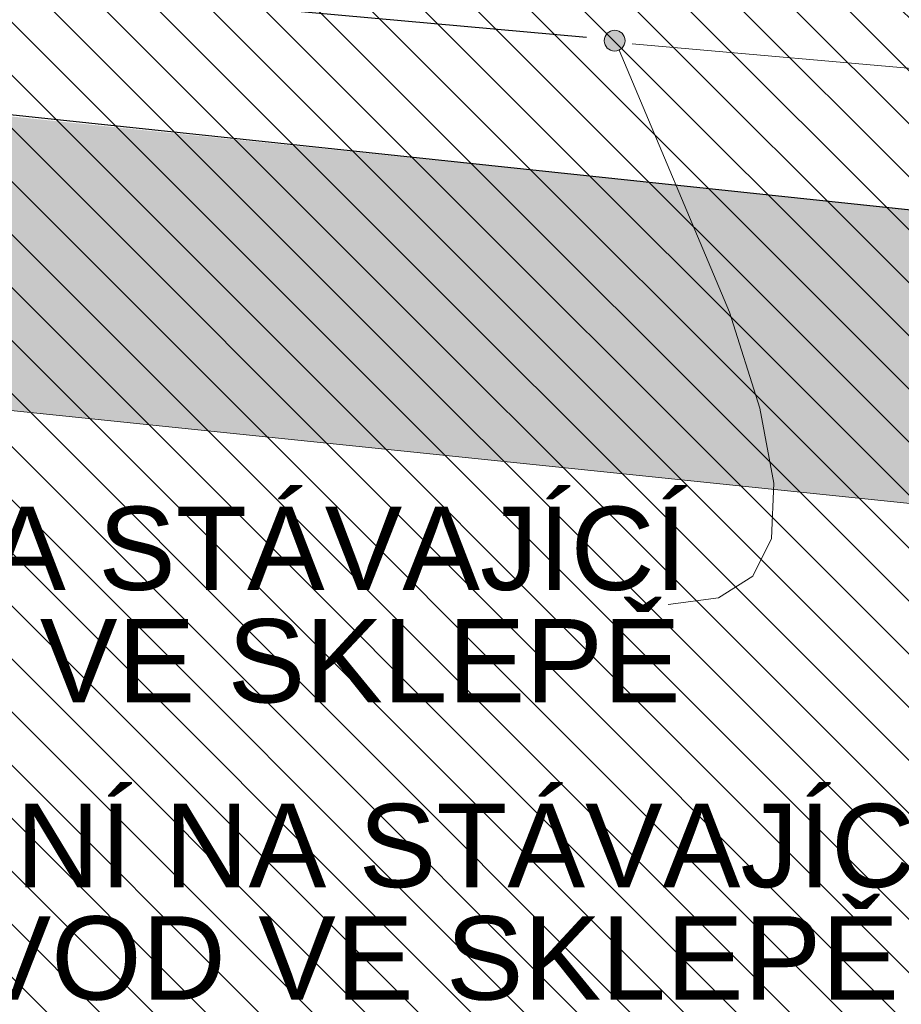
# Model space of a CAD drawing. Header units: millimetres. Extents: x -40276 to 214973, y -147941 to 35228.
# Tile 190 of 256: x -3863 to -1747, y 6171 to 8533. Entities that reach past the tile are written whole.
import ezdxf

# ---------------------------------------------------------------- set-up
doc = ezdxf.new("R2010")
doc.units = ezdxf.units.MM
doc.header["$MEASUREMENT"] = 0
for name, color, linetype in [('1._POHLED ZÁPADNÍ_2_0_plochy', 7, 'Continuous'), ('1._POHLED ZÁPADNÍ_2_2D prvky - obecné', 7, 'Continuous'), ('1._POHLED ZÁPADNÍ_2_Anotace - SP', 7, 'Continuous'), ('1._POHLED ZÁPADNÍ_2_Nové_TZB - kanalizace', 7, 'Continuous'), ('1._POHLED ZÁPADNÍ_2_TZB - kanalizace', 7, 'Continuous'), ('1._POHLED ZÁPADNÍ_2_Výplně – Řezové', 7, 'Continuous')]:
    doc.layers.add(name, color=color, linetype=linetype)
doc.styles.add('GENEROVANÝ_STYL_1', font='txt')
doc.linetypes.add('kanalizace - splašková', pattern='A,0,[9,C.3 Koordinační situační výkres1.Shx,S=0.146825,R=0,X=-0.001,Y=0],-21,0', length=21)

msp = doc.modelspace()

# ---------------------------------------------------------------- hatches: boundary and pattern name
at = {"layer": '1._POHLED ZÁPADNÍ_2_0_plochy', "linetype": 'Continuous', "lineweight": 20, "true_color": 0xffaaaa}
h = msp.add_hatch(dxfattribs=at)
h.set_pattern_fill('Izolační_tvárnice_0002', color=21, style=0, pattern_type=2)
h.set_pattern_definition([(315, (-10360.18, 9405.31), (63.6396, 63.6396), [])])
h.paths.add_polyline_path([(-10906.3, 18690.2), (-10970.7, 9084.1), (-20311.4, 10009.9), (-20479.4, 269.7), (-242.3, 419.8), (-238.4, 17796)])
at = {"layer": '1._POHLED ZÁPADNÍ_2_Anotace - SP', "linetype": 'Continuous', "lineweight": 13}
msp.add_hatch(color=154, dxfattribs=at).paths.add_polyline_path([(-2460.2, 8483), (-2458.3, 8473.5), (-2452.9, 8465.4), (-2444.8, 8459.9), (-2435.2, 8458), (-2425.7, 8459.9), (-2417.6, 8465.4), (-2412.1, 8473.5), (-2410.2, 8483), (-2412.1, 8492.6), (-2417.6, 8500.7), (-2425.7, 8506.1), (-2435.2, 8508), (-2444.8, 8506.1), (-2452.9, 8500.7), (-2458.3, 8492.6)])
at = {"layer": '1._POHLED ZÁPADNÍ_2_Výplně – Řezové', "linetype": 'Continuous', "lineweight": 13}
msp.add_hatch(color=254, dxfattribs=at).paths.add_polyline_path([(-6364.5, 8557.3), (-6436.6, 7859), (-1191.7, 7317.7), (-1191.7, 8023.4)])

# ---------------------------------------------------------------- linework, layer by layer
at = {"layer": '1._POHLED ZÁPADNÍ_2_2D prvky - obecné', "color": 7, "linetype": 'Continuous', "lineweight": 25}
msp.add_line((-5844.1, 8512.7), (-821.7, 7981.6), dxfattribs=at)
at = {"layer": '1._POHLED ZÁPADNÍ_2_2D prvky - obecné', "color": 7, "linetype": 'Continuous', "lineweight": 13}
msp.add_line((-6436.6, 7859), (-1041.7, 7302.2), dxfattribs=at)
at = {"layer": '1._POHLED ZÁPADNÍ_2_Anotace - SP', "color": 154, "linetype": 'Continuous', "lineweight": 13, "flags": 128}
msp.add_lwpolyline([(-2424.7, 8460.4), (-2159.5, 7832.1), (-2086.8, 7601.6), (-2053.5, 7421.6), (-2059.2, 7288.5), (-2103.6, 7198.1), (-2186.4, 7146.8), (-2307.1, 7130.5)], dxfattribs=at)
at = {"layer": '1._POHLED ZÁPADNÍ_2_Anotace - SP', "color": 154, "linetype": 'Continuous', "lineweight": 13}
msp.add_circle((-2435.2, 8483), 25, dxfattribs=at)
at = {"layer": '1._POHLED ZÁPADNÍ_2_Nové_TZB - kanalizace', "color": 1, "linetype": 'kanalizace - splašková', "lineweight": 25, "flags": 128}
msp.add_lwpolyline([(-18455.5, 9982.7), (-18356.6, 12521), (-9908.8, 11618.7), (-9679.8, 11334.9), (-9815.9, 9408), (-9591.4, 9129.8), (-2503.1, 8491.1)], dxfattribs=at)
at = {"layer": '1._POHLED ZÁPADNÍ_2_TZB - kanalizace', "color": 8, "linetype": 'kanalizace - splašková', "lineweight": 20, "flags": 128}
msp.add_lwpolyline([(-2393.6, 8475.1), (1505.5, 8132)], dxfattribs=at)

# ---------------------------------------------------------------- texts
at = {"layer": '1._POHLED ZÁPADNÍ_2_Anotace - SP', "color": 154, "linetype": 'Continuous', "lineweight": 13, "char_height": 200, "attachment_point": 5, "line_spacing_factor": 0.809296, "style": 'GENEROVANÝ_STYL_1'}
for s, insert in [('\\A1;{\\pqc;\\fArial|b0|i0|c238|p38;NAPOJENÍ NA STÁVAJÍCÍ\\P\\pqc;\\fArial|b0|i0|c238|p38; KANALIZACI VE SKLEPĚ}', (-3938.2, 7129)), ('\\A1;{\\pqc;\\fArial|b0|i0|c238|p38;NAPOJENÍ NA STÁVAJÍCÍ\\P\\pqc;\\fArial|b0|i0|c238|p38; \\fArial|b0|i0|c238|p38;VODOVOD\\fArial|b0|i0|c238|p38; VE SKLEPĚ}', (-3313.4, 6416.1))]:
    msp.add_mtext(s, dxfattribs=dict(at, insert=insert))

doc.saveas('drawing.dxf')
